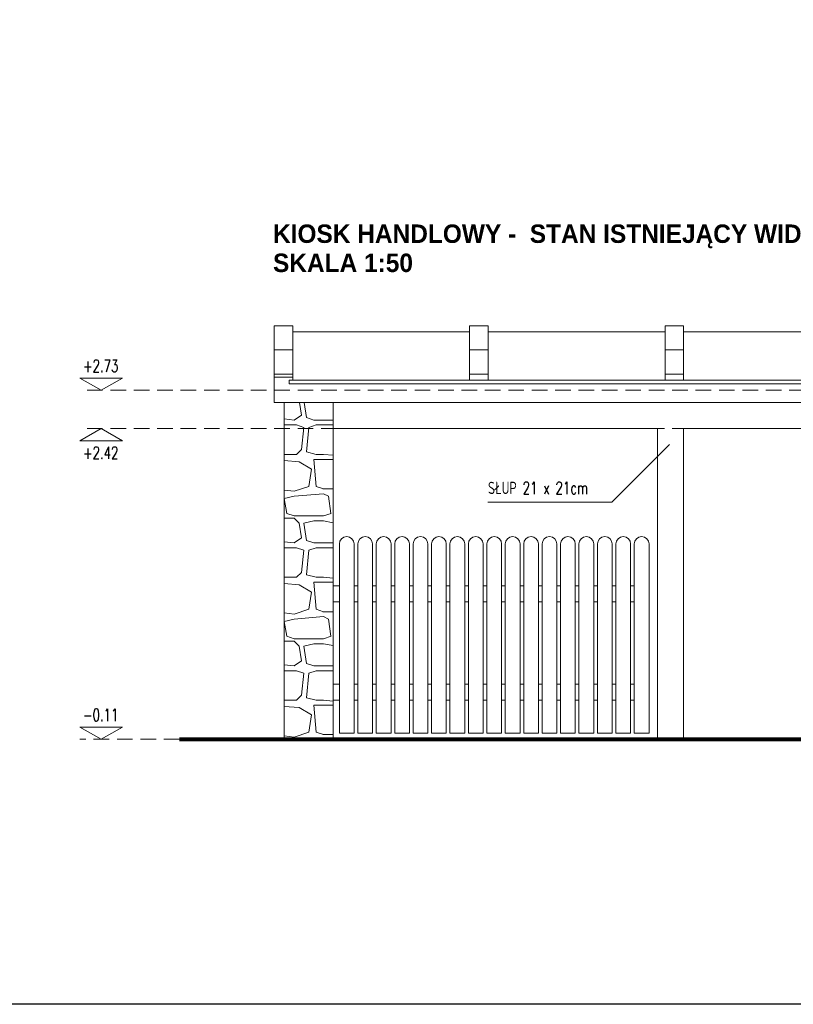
# Model space of a CAD drawing. Header units: millimetres. Extents: x 16698 to 93787, y -21104 to 39413.
# Tile 16 of 256: x 22353 to 22982, y 9527 to 10328. Entities that reach past the tile are written whole.
import ezdxf
from ezdxf.enums import TextEntityAlignment as Align

# ---------------------------------------------------------------- set-up
doc = ezdxf.new("R2010")
doc.units = ezdxf.units.MM
doc.linetypes.add('HIDDEN', pattern=[9.525, 6.35, -3.175])
for name, color, linetype, lineweight in [('!MODUS_HATCH', 4, 'Continuous', 5), ('!MODUS_OPIS', 3, 'Continuous', 13), ('__MODUS_ŚCIANY', 2, 'Continuous', 35), ('Cienka', 3, 'Continuous', 9), ('Opis', 8, 'Continuous', 13), ('Widok', 1, 'Continuous', 15)]:
    doc.layers.add(name, color=color, linetype=linetype, lineweight=lineweight)
doc.styles.add('ARCHETYP', font='romans.shx', dxfattribs={"height": 15})
doc.styles.add('STYLE10', font='arialbd.ttf')
doc.styles.add('TXT', font='simplex.shx', dxfattribs={"width": 0.8})

msp = doc.modelspace()

# ---------------------------------------------------------------- hatches: boundary and pattern name
at = {"layer": '!MODUS_HATCH'}
h = msp.add_hatch(dxfattribs=at)
h.set_pattern_fill('HSTON3E0', color=256, scale=2, angle=180, pattern_type=2)
h.set_pattern_definition([(180, (-2e-16, -2), (-1e-14, -100), [6, -94]), (180, (-1e-14, -98), (-1e-14, -100), [8, -92]), (180, (-1e-14, -80), (-1e-14, -100), [8, -92]), (180, (-9e-15, -76), (-1e-14, -100), [24, -76]), (184.76364, (-7e-15, -58), (-4e-07, -100), [24.083, -1180.0763]), (184.76364, (-100, -58), (-4e-07, -100), [24.083, -1180.0763]), (184.76364, (-200, -58), (-4e-07, -100), [24.083, -1180.0763]), (184.76364, (-300, -58), (-4e-07, -100), [24.083, -1180.0763]), (184.76364, (-400, -58), (-4e-07, -100), [24.083, -1180.0763]), (184.76364, (-500, -58), (-4e-07, -100), [24.083, -1180.0763]), (184.76364, (-600, -58), (-4e-07, -100), [24.083, -1180.0763]), (184.76364, (-700, -58), (-4e-07, -100), [24.083, -1180.0763]), (184.76364, (-800, -58), (-4e-07, -100), [24.083, -1180.0763]), (184.76364, (-900, -58), (-4e-07, -100), [24.083, -1180.0763]), (184.76364, (-1000, -58), (-4e-07, -100), [24.083, -1180.0763]), (184.76364, (-1100, -58), (-4e-07, -100), [24.083, -1180.0763]), (180, (-7e-15, -54), (-1e-14, -100), [0, -100]), (180, (-3e-15, -26), (-1e-14, -100), [6, -94]), (180, (-4e-15, -30), (-1e-14, -100), [0, -100]), (99.462326, (-18, -94), (5e-06, -99.999997), [12.16553, -596.1107]), (99.462326, (-34, -74), (5e-06, -99.999997), [12.16553, -596.1107]), (99.462326, (-90, -74), (5e-06, -99.999997), [12.16553, -596.1107]), (98.130104, (-64, -74), (5e-06, -100), [14.14214, -692.96466]), (291.8014, (-50, -82), (3e-06, -100), [10.7703, -527.74615]), (291.8014, (-150, -82), (3e-06, -100), [10.7703, -527.74615]), (270, (-84, -84), (100, -2e-14), [12, -88]), (82.875, (-52, -48), (1.14e-05, -100.000001), [16.1245, -790.10126]), (81.869904, (-12, -52), (2.4e-05, -100.000002), [14.14214, -692.96466]), (84.28943, (-84, -52), (2.15e-05, -100.0000025), [20.09975, -984.8878]), (90, (-70, -26), (-100, 6e-15), [20, -80]), (83.65982, (-18, -22), (2e-05, -100.0000007), [18.11077, -887.42773]), (96.340187, (-42, -26), (-3.4e-06, -100.0000004), [18.11077, -887.42773]), (99.462326, (-52, -96), (5e-06, -99.999997), [12.16553, -596.1107]), (99.462326, (-78, -94), (5e-06, -99.999997), [12.16553, -596.1107]), (98.130104, (-94, -74), (5e-06, -100), [14.14214, -692.96466]), (99.462326, (-68, -76), (5e-06, -99.999997), [12.16553, -596.1107]), (82.875, (-80, -50), (1.14e-05, -100.000001), [16.1245, -790.10126]), (102.5288, (-72, -24), (-7e-06, -99.999999), [18.4391, -903.5154]), (102.5288, (-172, -24), (-7e-06, -99.999999), [18.4391, -903.5154]), (96.340187, (-38, -24), (-3.4e-06, -100.0000004), [18.11077, -887.42773]), (84.28943, (-14, -24), (2.15e-05, -100.0000025), [20.09975, -984.8878]), (99.462326, (-30, -74), (5e-06, -99.999997), [12.16553, -596.1107]), (83.65982, (-56, -52), (2e-05, -100.0000007), [18.11077, -887.42773]), (95.194435, (-6, -52), (5.7e-06, -99.9999972), [22.09072, -1082.44543]), (180, (-58, -80), (-1e-14, -100), [16, -84]), (186.3402, (-40, -76), (6e-09, -100), [18.1108, -887.4277]), (186.3402, (-140, -76), (6e-09, -100), [18.1108, -887.4277]), (186.3402, (-240, -76), (6e-09, -100), [18.1108, -887.4277]), (186.3402, (-340, -76), (6e-09, -100), [18.1108, -887.4277]), (186.3402, (-440, -76), (6e-09, -100), [18.1108, -887.4277]), (186.3402, (-540, -76), (6e-09, -100), [18.1108, -887.4277]), (186.3402, (-640, -76), (6e-09, -100), [18.1108, -887.4277]), (186.3402, (-740, -76), (6e-09, -100), [18.1108, -887.4277]), (186.3402, (-840, -76), (6e-09, -100), [18.1108, -887.4277]), (189.4623, (-74, -78), (-1e-06, -100), [12.1655, -596.1107]), (189.4623, (-174, -78), (-1e-06, -100), [12.1655, -596.1107]), (189.4623, (-274, -78), (-1e-06, -100), [12.1655, -596.1107]), (189.4623, (-374, -78), (-1e-06, -100), [12.1655, -596.1107]), (189.4623, (-474, -78), (-1e-06, -100), [12.1655, -596.1107]), (189.4623, (-574, -78), (-1e-06, -100), [12.1655, -596.1107]), (172.875, (-72, -60), (2e-07, -100), [16.1245, -790.1013]), (172.875, (-172, -60), (2e-07, -100), [16.1245, -790.1013]), (172.875, (-272, -60), (2e-07, -100), [16.1245, -790.1013]), (172.875, (-372, -60), (2e-07, -100), [16.1245, -790.1013]), (172.875, (-472, -60), (2e-07, -100), [16.1245, -790.1013]), (172.875, (-572, -60), (2e-07, -100), [16.1245, -790.1013]), (172.875, (-672, -60), (2e-07, -100), [16.1245, -790.1013]), (172.875, (-772, -60), (2e-07, -100), [16.1245, -790.1013]), (168.69007, (-90, -82), (3e-07, -100), [10.198, -499.704]), (168.69007, (-190, -82), (3e-07, -100), [10.198, -499.704]), (168.69007, (-290, -82), (3e-07, -100), [10.198, -499.704]), (168.69007, (-390, -82), (3e-07, -100), [10.198, -499.704]), (168.69007, (-490, -82), (3e-07, -100), [10.198, -499.704]), (180, (-90, -54), (-1e-14, -100), [10, -90]), (180, (-62, -56), (-1e-14, -100), [12, -88]), (180, (-60, -32), (-1e-14, -100), [14, -86]), (180, (-90, -30), (-1e-14, -100), [10, -90]), (174.80557, (-78, -28), (3e-07, -100), [22.0907, -1082.4454]), (174.80557, (-178, -28), (3e-07, -100), [22.0907, -1082.4454]), (174.80557, (-278, -28), (3e-07, -100), [22.0907, -1082.4454]), (174.80557, (-378, -28), (3e-07, -100), [22.0907, -1082.4454]), (174.80557, (-478, -28), (3e-07, -100), [22.0907, -1082.4454]), (174.80557, (-578, -28), (3e-07, -100), [22.0907, -1082.4454]), (174.80557, (-678, -28), (3e-07, -100), [22.0907, -1082.4454]), (174.80557, (-778, -28), (3e-07, -100), [22.0907, -1082.4454]), (174.80557, (-878, -28), (3e-07, -100), [22.0907, -1082.4454]), (174.80557, (-978, -28), (3e-07, -100), [22.0907, -1082.4454]), (174.80557, (-1078, -28), (3e-07, -100), [22.0907, -1082.4454]), (180, (-80, -2), (-1e-14, -100), [20, -80]), (187.125, (-48, -2), (-2e-07, -100), [16.1245, -790.1013]), (187.125, (-148, -2), (-2e-07, -100), [16.1245, -790.1013]), (187.125, (-248, -2), (-2e-07, -100), [16.1245, -790.1013]), (187.125, (-348, -2), (-2e-07, -100), [16.1245, -790.1013]), (187.125, (-448, -2), (-2e-07, -100), [16.1245, -790.1013]), (187.125, (-548, -2), (-2e-07, -100), [16.1245, -790.1013]), (187.125, (-648, -2), (-2e-07, -100), [16.1245, -790.1013]), (187.125, (-748, -2), (-2e-07, -100), [16.1245, -790.1013]), (187.125, (-48, -28), (-2e-07, -100), [16.1245, -790.1013]), (187.125, (-148, -28), (-2e-07, -100), [16.1245, -790.1013]), (187.125, (-248, -28), (-2e-07, -100), [16.1245, -790.1013]), (187.125, (-348, -28), (-2e-07, -100), [16.1245, -790.1013]), (187.125, (-448, -28), (-2e-07, -100), [16.1245, -790.1013]), (187.125, (-548, -28), (-2e-07, -100), [16.1245, -790.1013]), (187.125, (-648, -28), (-2e-07, -100), [16.1245, -790.1013]), (187.125, (-748, -28), (-2e-07, -100), [16.1245, -790.1013]), (180, (-22, -2), (-1e-14, -100), [10, -90]), (175.6013, (-20, -32), (-4e-07, -100), [26.077, -1277.7637]), (175.6013, (-120, -32), (-4e-07, -100), [26.077, -1277.7637]), (175.6013, (-220, -32), (-4e-07, -100), [26.077, -1277.7637]), (175.6013, (-320, -32), (-4e-07, -100), [26.077, -1277.7637]), (175.6013, (-420, -32), (-4e-07, -100), [26.077, -1277.7637]), (175.6013, (-520, -32), (-4e-07, -100), [26.077, -1277.7637]), (175.6013, (-620, -32), (-4e-07, -100), [26.077, -1277.7637]), (175.6013, (-720, -32), (-4e-07, -100), [26.077, -1277.7637]), (175.6013, (-820, -32), (-4e-07, -100), [26.077, -1277.7637]), (175.6013, (-920, -32), (-4e-07, -100), [26.077, -1277.7637]), (175.6013, (-1020, -32), (-4e-07, -100), [26.077, -1277.7637]), (175.6013, (-1120, -32), (-4e-07, -100), [26.077, -1277.7637]), (175.6013, (-1220, -32), (-4e-07, -100), [26.077, -1277.7637]), (172.875, (-24, -56), (2e-07, -100), [16.1245, -790.1013]), (172.875, (-124, -56), (2e-07, -100), [16.1245, -790.1013]), (172.875, (-224, -56), (2e-07, -100), [16.1245, -790.1013]), (172.875, (-324, -56), (2e-07, -100), [16.1245, -790.1013]), (172.875, (-424, -56), (2e-07, -100), [16.1245, -790.1013]), (172.875, (-524, -56), (2e-07, -100), [16.1245, -790.1013]), (172.875, (-624, -56), (2e-07, -100), [16.1245, -790.1013]), (172.875, (-724, -56), (2e-07, -100), [16.1245, -790.1013]), (186.3402, (-40, -56), (6e-09, -100), [18.1108, -887.4277]), (186.3402, (-140, -56), (6e-09, -100), [18.1108, -887.4277]), (186.3402, (-240, -56), (6e-09, -100), [18.1108, -887.4277]), (186.3402, (-340, -56), (6e-09, -100), [18.1108, -887.4277]), (186.3402, (-440, -56), (6e-09, -100), [18.1108, -887.4277]), (186.3402, (-540, -56), (6e-09, -100), [18.1108, -887.4277]), (186.3402, (-640, -56), (6e-09, -100), [18.1108, -887.4277]), (186.3402, (-740, -56), (6e-09, -100), [18.1108, -887.4277]), (186.3402, (-840, -56), (6e-09, -100), [18.1108, -887.4277]), (98.130104, (-14, -96), (5e-06, -100), [14.14214, -692.96466]), (180, (-24, -78), (-1e-14, -100), [18, -82]), (173.6598, (-24, -98), (-6e-09, -100), [18.1108, -887.4277]), (173.6598, (-124, -98), (-6e-09, -100), [18.1108, -887.4277]), (173.6598, (-224, -98), (-6e-09, -100), [18.1108, -887.4277]), (173.6598, (-324, -98), (-6e-09, -100), [18.1108, -887.4277]), (173.6598, (-424, -98), (-6e-09, -100), [18.1108, -887.4277]), (173.6598, (-524, -98), (-6e-09, -100), [18.1108, -887.4277]), (173.6598, (-624, -98), (-6e-09, -100), [18.1108, -887.4277]), (173.6598, (-724, -98), (-6e-09, -100), [18.1108, -887.4277]), (173.6598, (-824, -98), (-6e-09, -100), [18.1108, -887.4277]), (187.125, (-58, -98), (-2e-07, -100), [16.1245, -790.1013]), (187.125, (-158, -98), (-2e-07, -100), [16.1245, -790.1013]), (187.125, (-258, -98), (-2e-07, -100), [16.1245, -790.1013]), (187.125, (-358, -98), (-2e-07, -100), [16.1245, -790.1013]), (187.125, (-458, -98), (-2e-07, -100), [16.1245, -790.1013]), (187.125, (-558, -98), (-2e-07, -100), [16.1245, -790.1013]), (187.125, (-658, -98), (-2e-07, -100), [16.1245, -790.1013]), (187.125, (-758, -98), (-2e-07, -100), [16.1245, -790.1013]), (180, (-90, -98), (-1e-14, -100), [10, -90]), (14.03625, (-32, -62), (1e-05, -100), [8.2462, -404.0644]), (14.03625, (-132, -62), (1e-05, -100), [8.2462, -404.0644]), (14.03625, (-232, -62), (1e-05, -100), [8.2462, -404.0644]), (14.03625, (-332, -62), (1e-05, -100), [8.2462, -404.0644]), (116.56505, (-70, -64), (-2e-06, -100), [4.47214, -219.13466]), (45, (-92, -62), (1e-05, -100), [5.65685, -135.7645]), (180, (-22, -26), (-1e-14, -100), [10, -90]), (333.43495, (-100, -58), (-5e-06, -100), [4.4721, -219.13466]), (333.43495, (-200, -58), (-5e-06, -100), [4.4721, -219.13466]), (18.43495, (-100, -76), (1e-05, -100), [6.3246, -309.9032]), (18.43495, (-200, -76), (1e-05, -100), [6.3246, -309.9032]), (18.43495, (-300, -76), (1e-05, -100), [6.3246, -309.9032]), (161.56505, (-24, -76), (2e-07, -100), [6.3246, -309.9032]), (161.56505, (-124, -76), (2e-07, -100), [6.3246, -309.9032]), (161.56505, (-224, -76), (2e-07, -100), [6.3246, -309.9032]), (146.30993, (-58, -78), (3e-06, -100), [7.2111, -353.344]), (146.30993, (-158, -78), (3e-06, -100), [7.2111, -353.344]), (146.30993, (-258, -78), (3e-06, -100), [7.2111, -353.344]), (123.69007, (-74, -100), (4e-06, -100), [7.2111, -353.344]), (123.69007, (-174, -100), (4e-06, -100), [7.2111, -353.344]), (135, (-42, -96), (-5e-15, -100), [5.65685, -135.7645]), (161.56505, (-8, -98), (2e-07, -100), [6.3246, -309.9032]), (161.56505, (-108, -98), (2e-07, -100), [6.3246, -309.9032]), (161.56505, (-208, -98), (2e-07, -100), [6.3246, -309.9032]), (146.30993, (-64, -30), (3e-06, -100), [7.2111, -353.344]), (146.30993, (-164, -30), (3e-06, -100), [7.2111, -353.344]), (146.30993, (-264, -30), (3e-06, -100), [7.2111, -353.344]), (161.56505, (-32, -26), (2e-07, -100), [6.3246, -309.9032]), (161.56505, (-132, -26), (2e-07, -100), [6.3246, -309.9032]), (161.56505, (-232, -26), (2e-07, -100), [6.3246, -309.9032]), (135, (-74, -56), (-5e-15, -100), [8.4853, -132.9361]), (315, (-58, -80), (-2e-14, -100), [5.65685, -135.7645]), (341.56505, (-90, -82), (-6e-06, -100), [6.3246, -309.9032]), (341.56505, (-190, -82), (-6e-06, -100), [6.3246, -309.9032]), (341.56505, (-290, -82), (-6e-06, -100), [6.3246, -309.9032]), (315, (-24, -78), (-2e-14, -100), [5.65685, -135.7645]), (303.69007, (-40, -56), (7e-06, -100), [7.2111, -353.344]), (303.69007, (-140, -56), (7e-06, -100), [7.2111, -353.344]), (329.03624, (-20, -32), (-7e-06, -100), [11.662, -571.4333]), (329.03624, (-120, -32), (-7e-06, -100), [11.662, -571.4333]), (329.03624, (-220, -32), (-7e-06, -100), [11.662, -571.4333]), (329.03624, (-320, -32), (-7e-06, -100), [11.662, -571.4333]), (329.03624, (-420, -32), (-7e-06, -100), [11.662, -571.4333]), (341.56505, (-60, -32), (-6e-06, -100), [6.3246, -309.9032]), (341.56505, (-160, -32), (-6e-06, -100), [6.3246, -309.9032]), (341.56505, (-260, -32), (-6e-06, -100), [6.3246, -309.9032]), (345.96376, (-90, -30), (-3e-06, -100), [8.2462, -404.0644]), (345.96376, (-190, -30), (-3e-06, -100), [8.2462, -404.0644]), (345.96376, (-290, -30), (-3e-06, -100), [8.2462, -404.0644]), (345.96376, (-390, -30), (-3e-06, -100), [8.2462, -404.0644]), (315, (-80, -2), (-2e-14, -100), [5.65685, -135.7645]), (303.69007, (-48, -2), (7e-06, -100), [7.2111, -353.344]), (303.69007, (-148, -2), (7e-06, -100), [7.2111, -353.344]), (341.56505, (-22, -2), (-6e-06, -100), [6.3246, -309.9032]), (341.56505, (-122, -2), (-6e-06, -100), [6.3246, -309.9032]), (341.56505, (-222, -2), (-6e-06, -100), [6.3246, -309.9032]), (198.43495, (-6, -2), (-2e-07, -100), [6.3246, -309.9032]), (198.43495, (-106, -2), (-2e-07, -100), [6.3246, -309.9032]), (198.43495, (-206, -2), (-2e-07, -100), [6.3246, -309.9032]), (198.43495, (-64, -4), (-2e-07, -100), [6.3246, -309.9032]), (198.43495, (-164, -4), (-2e-07, -100), [6.3246, -309.9032]), (198.43495, (-264, -4), (-2e-07, -100), [6.3246, -309.9032]), (206.56505, (-74, -32), (-2e-06, -100), [4.4721, -219.13466]), (206.56505, (-174, -32), (-2e-06, -100), [4.4721, -219.13466]), (206.56505, (-46, -30), (-2e-06, -100), [4.4721, -219.13466]), (206.56505, (-146, -30), (-2e-06, -100), [4.4721, -219.13466]), (194.03624, (-58, -58), (-1e-07, -100), [8.2462, -404.0644]), (194.03624, (-158, -58), (-1e-07, -100), [8.2462, -404.0644]), (194.03624, (-258, -58), (-1e-07, -100), [8.2462, -404.0644]), (194.03624, (-358, -58), (-1e-07, -100), [8.2462, -404.0644]), (198.43495, (-74, -80), (-2e-07, -100), [6.3246, -309.9032]), (198.43495, (-174, -80), (-2e-07, -100), [6.3246, -309.9032]), (198.43495, (-274, -80), (-2e-07, -100), [6.3246, -309.9032]), (194.03624, (-8, -80), (-1e-07, -100), [8.2462, -404.0644]), (194.03624, (-108, -80), (-1e-07, -100), [8.2462, -404.0644]), (194.03624, (-208, -80), (-1e-07, -100), [8.2462, -404.0644]), (194.03624, (-308, -80), (-1e-07, -100), [8.2462, -404.0644]), (206.56505, (-42, -78), (-2e-06, -100), [8.9443, -214.6625]), (206.56505, (-142, -78), (-2e-06, -100), [8.9443, -214.6625]), (180, (-4e-15, -30), (-1e-14, -100), [8, -92]), (206.56505, (-32, -2), (-2e-06, -100), [8.9443, -214.6625]), (206.56505, (-132, -2), (-2e-06, -100), [8.9443, -214.6625]), (33.69006, (-78, -28), (5e-07, -100), [7.2111, -353.344]), (33.69006, (-178, -28), (5e-07, -100), [7.2111, -353.344]), (33.69006, (-278, -28), (5e-07, -100), [7.2111, -353.344]), (165.96376, (-6, -26), (1e-07, -100), [8.2462, -404.0644]), (165.96376, (-106, -26), (1e-07, -100), [8.2462, -404.0644]), (165.96376, (-206, -26), (1e-07, -100), [8.2462, -404.0644]), (165.96376, (-306, -26), (1e-07, -100), [8.2462, -404.0644]), (45, (-22, -26), (1e-05, -100), [5.65685, -135.7645]), (18.43495, (-24, -56), (1e-05, -100), [12.6491, -303.5786]), (18.43495, (-124, -56), (1e-05, -100), [12.6491, -303.5786]), (18.43495, (-224, -56), (1e-05, -100), [12.6491, -303.5786]), (161.56505, (-7e-15, -54), (2e-07, -100), [6.3246, -309.9032]), (161.56505, (-100, -54), (2e-07, -100), [6.3246, -309.9032]), (161.56505, (-200, -54), (2e-07, -100), [6.3246, -309.9032]), (33.69006, (-62, -56), (5e-07, -100), [7.2111, -353.344]), (33.69006, (-162, -56), (5e-07, -100), [7.2111, -353.344]), (33.69006, (-262, -56), (5e-07, -100), [7.2111, -353.344]), (18.43495, (-90, -54), (1e-05, -100), [6.3246, -309.9032]), (18.43495, (-190, -54), (1e-05, -100), [6.3246, -309.9032]), (18.43495, (-290, -54), (1e-05, -100), [6.3246, -309.9032]), (18.43495, (-74, -78), (1e-05, -100), [6.3246, -309.9032]), (18.43495, (-174, -78), (1e-05, -100), [6.3246, -309.9032]), (18.43495, (-274, -78), (1e-05, -100), [6.3246, -309.9032]), (18.43495, (-40, -76), (1e-05, -100), [6.3246, -309.9032]), (18.43495, (-140, -76), (1e-05, -100), [6.3246, -309.9032]), (18.43495, (-240, -76), (1e-05, -100), [6.3246, -309.9032]), (33.69006, (-24, -98), (5e-07, -100), [7.2111, -353.344]), (33.69006, (-124, -98), (5e-07, -100), [7.2111, -353.344]), (33.69006, (-224, -98), (5e-07, -100), [7.2111, -353.344]), (18.43495, (-90, -98), (1e-05, -100), [6.3246, -309.9032]), (18.43495, (-190, -98), (1e-05, -100), [6.3246, -309.9032]), (18.43495, (-290, -98), (1e-05, -100), [6.3246, -309.9032]), (18.43495, (-58, -98), (1e-05, -100), [6.3246, -309.9032]), (18.43495, (-158, -98), (1e-05, -100), [6.3246, -309.9032]), (18.43495, (-258, -98), (1e-05, -100), [6.3246, -309.9032]), (18.43495, (-48, -28), (1e-05, -100), [6.3246, -309.9032]), (18.43495, (-148, -28), (1e-05, -100), [6.3246, -309.9032]), (18.43495, (-248, -28), (1e-05, -100), [6.3246, -309.9032]), (303.69007, (-90, -74), (7e-06, -100), [7.2111, -353.344]), (303.69007, (-190, -74), (7e-06, -100), [7.2111, -353.344]), (153.43495, (-40, -54), (2e-06, -100), [13.4164, -210.1904]), (153.43495, (-140, -54), (2e-06, -100), [13.4164, -210.1904])])
h.paths.add_polyline_path([(22567.90184, 10016.39424), (22607.90184, 10016.39424), (22607.90184, 9742.23322), (22567.90184, 9742.23322)])

# ---------------------------------------------------------------- linework, layer by layer
at = {"layer": '!MODUS_OPIS'}
for points in [[(22419.0383, 10026.23322), (22436.3588, 10036.23322), (22401.71779, 10036.23322)], [(22419.0383, 9995.23322), (22436.3588, 9985.23322), (22401.71779, 9985.23322)], [(22419.0383, 9742.23322), (22436.3588, 9752.23322), (22401.71779, 9752.23322)]]:
    msp.add_lwpolyline(points, close=True, dxfattribs=at)
at = {"layer": '!MODUS_OPIS', "linetype": 'HIDDEN', "ltscale": 2}
for points in [[(23639.40184, 10026.23322), (22401.71779, 10026.23322)], [(23639.40184, 9995.23322), (22401.71779, 9995.23322)], [(22482.72843, 9742.23322), (22401.71779, 9742.23322)]]:
    msp.add_lwpolyline(points, dxfattribs=at)
at = {"layer": '__MODUS_ŚCIANY', "ltscale": 2, "const_width": 3}
msp.add_lwpolyline([(22482.72843, 9742.23322), (23135.03227, 9742.23322), (23219.34561, 9747.23322), (23815.53999, 9747.23322)], dxfattribs=at)
at = {"layer": 'Cienka', "ltscale": 2}
for points in [[(22618.90184, 9907.23322), (22618.90184, 9907.23322, -0.414213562), (22624.90184, 9901.23322), (22624.90184, 9747.23322), (22612.90184, 9747.23322), (22612.90184, 9901.23322, -0.414213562)], [(22633.90184, 9907.23322), (22633.90184, 9907.23322, -0.414213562), (22639.90184, 9901.23322), (22639.90184, 9747.23322), (22627.90184, 9747.23322), (22627.90184, 9901.23322, -0.414213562)], [(22648.90184, 9907.23322), (22648.90184, 9907.23322, -0.414213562), (22654.90184, 9901.23322), (22654.90184, 9747.23322), (22642.90184, 9747.23322), (22642.90184, 9901.23322, -0.414213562)], [(22663.90184, 9907.23322), (22663.90184, 9907.23322, -0.414213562), (22669.90184, 9901.23322), (22669.90184, 9747.23322), (22657.90184, 9747.23322), (22657.90184, 9901.23322, -0.414213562)], [(22678.90184, 9907.23322), (22678.90184, 9907.23322, -0.414213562), (22684.90184, 9901.23322), (22684.90184, 9747.23322), (22672.90184, 9747.23322), (22672.90184, 9901.23322, -0.414213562)], [(22693.90184, 9907.23322), (22693.90184, 9907.23322, -0.414213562), (22699.90184, 9901.23322), (22699.90184, 9747.23322), (22687.90184, 9747.23322), (22687.90184, 9901.23322, -0.414213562)], [(22708.90184, 9907.23322), (22708.90184, 9907.23322, -0.414213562), (22714.90184, 9901.23322), (22714.90184, 9747.23322), (22702.90184, 9747.23322), (22702.90184, 9901.23322, -0.414213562)], [(22723.90184, 9907.23322), (22723.90184, 9907.23322, -0.414213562), (22729.90184, 9901.23322), (22729.90184, 9747.23322), (22717.90184, 9747.23322), (22717.90184, 9901.23322, -0.414213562)], [(22738.90184, 9907.23322), (22738.90184, 9907.23322, -0.414213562), (22744.90184, 9901.23322), (22744.90184, 9747.23322), (22732.90184, 9747.23322), (22732.90184, 9901.23322, -0.414213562)], [(22753.90184, 9907.23322), (22753.90184, 9907.23322, -0.414213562), (22759.90184, 9901.23322), (22759.90184, 9747.23322), (22747.90184, 9747.23322), (22747.90184, 9901.23322, -0.414213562)], [(22768.90184, 9907.23322), (22768.90184, 9907.23322, -0.414213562), (22774.90184, 9901.23322), (22774.90184, 9747.23322), (22762.90184, 9747.23322), (22762.90184, 9901.23322, -0.414213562)], [(22783.90184, 9907.23322), (22783.90184, 9907.23322, -0.414213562), (22789.90184, 9901.23322), (22789.90184, 9747.23322), (22777.90184, 9747.23322), (22777.90184, 9901.23322, -0.414213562)], [(22798.90184, 9907.23322), (22798.90184, 9907.23322, -0.414213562), (22804.90184, 9901.23322), (22804.90184, 9747.23322), (22792.90184, 9747.23322), (22792.90184, 9901.23322, -0.414213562)], [(22813.90184, 9907.23322), (22813.90184, 9907.23322, -0.414213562), (22819.90184, 9901.23322), (22819.90184, 9747.23322), (22807.90184, 9747.23322), (22807.90184, 9901.23322, -0.414213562)], [(22828.90184, 9907.23322), (22828.90184, 9907.23322, -0.414213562), (22834.90184, 9901.23322), (22834.90184, 9747.23322), (22822.90184, 9747.23322), (22822.90184, 9901.23322, -0.414213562)], [(22843.90184, 9907.23322), (22843.90184, 9907.23322, -0.414213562), (22849.90184, 9901.23322), (22849.90184, 9747.23322), (22837.90184, 9747.23322), (22837.90184, 9901.23322, -0.414213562)], [(22858.90184, 9907.23322), (22858.90184, 9907.23322, -0.414213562), (22864.90184, 9901.23322), (22864.90184, 9747.23322), (22852.90184, 9747.23322), (22852.90184, 9901.23322, -0.414213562)]]:
    msp.add_lwpolyline(points, format="xyb", close=True, dxfattribs=at)
for points in [[(22607.90184, 9867.23322), (22612.90184, 9867.23322)], [(22624.90184, 9867.23322), (22627.90184, 9867.23322)], [(22639.90184, 9867.23322), (22642.90184, 9867.23322)], [(22654.90184, 9867.23322), (22657.90184, 9867.23322)], [(22669.90184, 9867.23322), (22672.90184, 9867.23322)], [(22684.90184, 9867.23322), (22687.90184, 9867.23322)], [(22699.90184, 9867.23322), (22702.90184, 9867.23322)], [(22714.90184, 9867.23322), (22717.90184, 9867.23322)], [(22729.90184, 9867.23322), (22732.90184, 9867.23322)], [(22744.90184, 9867.23322), (22747.90184, 9867.23322)], [(22759.90184, 9867.23322), (22762.90184, 9867.23322)], [(22774.90184, 9867.23322), (22777.90184, 9867.23322)], [(22789.90184, 9867.23322), (22792.90184, 9867.23322)], [(22804.90184, 9867.23322), (22807.90184, 9867.23322)], [(22819.90184, 9867.23322), (22822.90184, 9867.23322)], [(22834.90184, 9867.23322), (22837.90184, 9867.23322)], [(22849.90184, 9867.23322), (22852.90184, 9867.23322)], [(22612.90184, 9854.23322), (22607.90184, 9854.23322)], [(22627.90184, 9854.23322), (22624.90184, 9854.23322)], [(22642.90184, 9854.23322), (22639.90184, 9854.23322)], [(22657.90184, 9854.23322), (22654.90184, 9854.23322)], [(22672.90184, 9854.23322), (22669.90184, 9854.23322)], [(22687.90184, 9854.23322), (22684.90184, 9854.23322)], [(22702.90184, 9854.23322), (22699.90184, 9854.23322)], [(22717.90184, 9854.23322), (22714.90184, 9854.23322)], [(22732.90184, 9854.23322), (22729.90184, 9854.23322)], [(22747.90184, 9854.23322), (22744.90184, 9854.23322)], [(22762.90184, 9854.23322), (22759.90184, 9854.23322)], [(22777.90184, 9854.23322), (22774.90184, 9854.23322)], [(22792.90184, 9854.23322), (22789.90184, 9854.23322)], [(22807.90184, 9854.23322), (22804.90184, 9854.23322)], [(22822.90184, 9854.23322), (22819.90184, 9854.23322)], [(22837.90184, 9854.23322), (22834.90184, 9854.23322)], [(22852.90184, 9854.23322), (22849.90184, 9854.23322)], [(22612.90184, 9787.23322), (22607.90184, 9787.23322)], [(22627.90184, 9787.23322), (22624.90184, 9787.23322)], [(22642.90184, 9787.23322), (22639.90184, 9787.23322)], [(22657.90184, 9787.23322), (22654.90184, 9787.23322)], [(22672.90184, 9787.23322), (22669.90184, 9787.23322)], [(22687.90184, 9787.23322), (22684.90184, 9787.23322)], [(22702.90184, 9787.23322), (22699.90184, 9787.23322)], [(22717.90184, 9787.23322), (22714.90184, 9787.23322)], [(22732.90184, 9787.23322), (22729.90184, 9787.23322)], [(22747.90184, 9787.23322), (22744.90184, 9787.23322)], [(22762.90184, 9787.23322), (22759.90184, 9787.23322)], [(22777.90184, 9787.23322), (22774.90184, 9787.23322)], [(22792.90184, 9787.23322), (22789.90184, 9787.23322)], [(22807.90184, 9787.23322), (22804.90184, 9787.23322)], [(22822.90184, 9787.23322), (22819.90184, 9787.23322)], [(22837.90184, 9787.23322), (22834.90184, 9787.23322)], [(22852.90184, 9787.23322), (22849.90184, 9787.23322)], [(22612.90184, 9774.23322), (22607.90184, 9774.23322)], [(22627.90184, 9774.23322), (22624.90184, 9774.23322)], [(22642.90184, 9774.23322), (22639.90184, 9774.23322)], [(22657.90184, 9774.23322), (22654.90184, 9774.23322)], [(22672.90184, 9774.23322), (22669.90184, 9774.23322)], [(22687.90184, 9774.23322), (22684.90184, 9774.23322)], [(22702.90184, 9774.23322), (22699.90184, 9774.23322)], [(22717.90184, 9774.23322), (22714.90184, 9774.23322)], [(22732.90184, 9774.23322), (22729.90184, 9774.23322)], [(22747.90184, 9774.23322), (22744.90184, 9774.23322)], [(22762.90184, 9774.23322), (22759.90184, 9774.23322)], [(22777.90184, 9774.23322), (22774.90184, 9774.23322)], [(22792.90184, 9774.23322), (22789.90184, 9774.23322)], [(22807.90184, 9774.23322), (22804.90184, 9774.23322)], [(22822.90184, 9774.23322), (22819.90184, 9774.23322)], [(22837.90184, 9774.23322), (22834.90184, 9774.23322)], [(22852.90184, 9774.23322), (22849.90184, 9774.23322)]]:
    msp.add_lwpolyline(points, dxfattribs=at)
at = {"layer": 'DEFPOINTS', "ltscale": 2}
msp.add_lwpolyline([(21875.11487, 11825.55027), (27619.20481, 11825.55027), (27619.20481, 9526.61475), (21875.11487, 9526.61475)], close=True, dxfattribs=at)
at = {"layer": 'Opis'}
for points in [[(22881.62385, 9982.01876), (22834.72279, 9935.11769)], [(22733.83927, 9935.11769), (22834.72279, 9935.11769)]]:
    msp.add_lwpolyline(points, dxfattribs=at)
at = {"layer": 'Widok', "ltscale": 2}
for points in [[(22559.90184, 10078.69199), (22574.90184, 10078.69199), (22574.90184, 10059.08589), (22559.90184, 10059.08589)], [(22718.90184, 10078.69199), (22733.90184, 10078.69199), (22733.90184, 10059.08589), (22718.90184, 10059.08589)], [(22877.90184, 10078.69199), (22892.90184, 10078.69199), (22892.90184, 10059.08589), (22877.90184, 10059.08589)], [(22559.90184, 10039.40704), (22574.90184, 10039.40704), (22574.90184, 10036.87403), (22559.90184, 10036.87403)], [(23675.90184, 10034.40704), (22571.90184, 10034.40704), (22571.90184, 10031.40704), (23675.90184, 10031.40704)]]:
    msp.add_lwpolyline(points, close=True, dxfattribs=at)
for points in [[(22574.90184, 10073.69199), (22718.90184, 10073.69199)], [(22733.90184, 10073.69199), (22877.90184, 10073.69199)], [(22892.90184, 10073.69199), (23036.90184, 10073.69199)], [(23036.90184, 10034.40704), (22892.90184, 10034.40704), (22892.90184, 10039.40704), (22877.90184, 10039.40704), (22877.90184, 10034.40704), (22733.90184, 10034.40704), (22733.90184, 10039.40704), (22718.90184, 10039.40704), (22718.90184, 10034.40704), (22574.90184, 10034.40704), (22574.90184, 10036.87403), (22559.90184, 10036.87403), (22559.90184, 10016.39424), (23687.90184, 10016.39424)], [(22567.90184, 10016.39424), (22567.90184, 9742.23322)], [(22607.90184, 9742.23322), (22607.90184, 10016.39424)], [(22607.90184, 9995.23322), (22871.90184, 9995.23322)], [(22871.90184, 9742.23322), (22871.90184, 9995.23322)], [(22892.90184, 9742.23322), (22892.90184, 9995.23322)], [(22892.90184, 9995.23322), (23217.90184, 9995.23322)]]:
    msp.add_lwpolyline(points, dxfattribs=at)
at = {"layer": 'Widok', "color": 1}
for points in [[(22559.90184, 10059.08589), (22574.90184, 10059.08589), (22574.90184, 10039.40704), (22559.90184, 10039.40704)], [(22718.90184, 10059.08589), (22733.90184, 10059.08589), (22733.90184, 10039.40704), (22718.90184, 10039.40704)], [(22877.90184, 10059.08589), (22892.90184, 10059.08589), (22892.90184, 10039.40704), (22877.90184, 10039.40704)]]:
    msp.add_lwpolyline(points, close=True, dxfattribs=at)

# ---------------------------------------------------------------- texts
at = {"layer": '!MODUS_OPIS', "style": 'TXT', "width": 0.7}
for s, p in [('+2.73', (22418.58147, 10041.11628)), ('+2.42', (22418.58147, 9970.35016)), ('-0.11', (22418.58147, 9757.11628))]:
    msp.add_text(s, height=10, dxfattribs=at).set_placement(p, align=Align.CENTER)
at = {"layer": 'Opis', "ltscale": 0.7, "style": 'STYLE10', "width": 0.95}
for s, p in [('KIOSK HANDLOWY -  STAN ISTNIEJĄCY WIDOK W1', (22558.85521, 10146.17184)), ('SKALA 1:50', (22558.85521, 10122.47645))]:
    msp.add_text(s, height=15, rotation=359.99998992, dxfattribs=at).set_placement(p)
at = {"layer": 'Opis', "style": 'ARCHETYP', "width": 0.7}
msp.add_text('SŁUP 21 x 21cm', height=10, rotation=359.99999996, dxfattribs=at).set_placement((22733.83927, 9941.81852))

doc.saveas('drawing.dxf')
